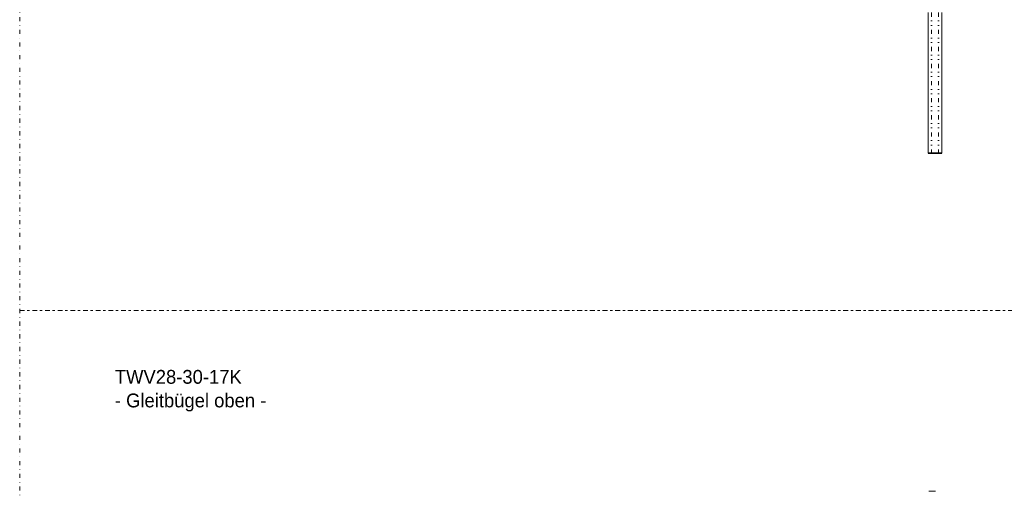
# Model space of a CAD drawing. Header units: millimetres. Extents: x -48 to 1379, y -71 to 1988.
# Tile 11 of 20: x -48 to 667, y 977 to 1319. Entities that reach past the tile are written whole.
import ezdxf

# ---------------------------------------------------------------- set-up
doc = ezdxf.new("R2010")
doc.units = ezdxf.units.MM
doc.header["$MEASUREMENT"] = 0
doc.linetypes.add('DASHEDBIDOT', pattern=[12.4, 3, -3, 0.2, -3, 0.2, -3])
doc.linetypes.add('DASHEDDOT', pattern=[9.2, 3, -3, 0.2, -3])
for name, color, linetype, true_color in [('Default', 7, 'Continuous', 0xffffff), ('sichtbar', 7, 'Continuous', 0xffffff), ('Tang verdeckt', 7, 'Continuous', 0xffffff), ('Tangente', 7, 'Continuous', 0xffffff)]:
    doc.layers.add(name, color=color, linetype=linetype, true_color=true_color)
doc.styles.add('VX Simplex Roman', font='txt', dxfattribs={"height": 0.2})

msp = doc.modelspace()

# ---------------------------------------------------------------- linework, layer by layer
at = {"layer": 'Default', "color": 7, "linetype": 'DASHEDDOT', "lineweight": 5, "true_color": 0xffffff}
for p, q in [((-48.22, -71.22), (-48.22, 1987.57)), ((-48.22, 1108.28), (1375.63, 1108.28)), ((1123.66, 1108.28), (-48.22, 1108.28))]:
    msp.add_line(p, q, dxfattribs=at)
at = {"layer": 'Default', "color": 4, "linetype": 'Continuous', "lineweight": 5, "true_color": 0x00ffff}
for centre, radius, start, end in [((612.4, 1199.73), 22.85, 91.14833, 92.6905), ((613.18, 1160.81), 61.79, 90.45522, 91.14833), ((613.83, 1079.36), 143.25, 90, 90.45522), ((618.83, 1079.36), 143.25, 89.54478, 90), ((619.48, 1160.81), 61.79, 88.85167, 89.54478), ((620.26, 1199.73), 22.85, 87.3095, 88.85167), ((612.4, 1244.98), 22.85, 267.3095, 268.85167), ((613.18, 1283.91), 61.79, 268.85167, 269.54478), ((613.83, 1365.36), 143.25, 269.54478, 270), ((618.83, 1365.36), 143.25, 270, 270.41769), ((619.36, 1292.9), 70.79, 270.41769, 271.01188), ((620.1, 1250.87), 28.75, 271.01188, 272.4516)]:
    msp.add_arc(centre, radius, start, end, dxfattribs=at)
at = {"layer": 'sichtbar', "color": 4, "linetype": 'Continuous', "lineweight": 5, "true_color": 0x00ffff}
for p, q in [((611.33, 1324.16), (611.33, 1222.56)), ((621.33, 1324.16), (621.33, 1222.56)), ((611.33, 1222.56), (611.33, 1222.16)), ((618.83, 1222.6), (613.83, 1222.6)), ((621.33, 1222.56), (621.33, 1222.16)), ((618.83, 1222.12), (613.83, 1222.12)), ((616.79, 977.11), (611.79, 977.11))]:
    msp.add_line(p, q, dxfattribs=at)
at = {"layer": 'Tang verdeckt', "color": 4, "linetype": 'Continuous', "lineweight": 5, "true_color": 0x00ffff}
for p, q in [((613.83, 1222.12), (613.83, 1222.6)), ((618.83, 1222.12), (618.83, 1222.6))]:
    msp.add_line(p, q, dxfattribs=at)
at = {"layer": 'Tangente', "color": 4, "linetype": 'DASHEDBIDOT', "lineweight": 5, "true_color": 0x00ffff}
for p, q in [((613.83, 1324.16), (613.83, 1222.6)), ((618.83, 1324.16), (618.83, 1222.6))]:
    msp.add_line(p, q, dxfattribs=at)

# ---------------------------------------------------------------- texts
at = {"layer": 'Default', "color": 1, "linetype": 'Continuous', "lineweight": -3, "true_color": 0xff0000, "char_height": 10, "attachment_point": 7, "style": 'VX Simplex Roman'}
for s, insert in [('TWV28-30-17K', (20.87, 1054.95)), ('- Gleitbügel oben -', (20.87, 1034.95))]:
    msp.add_mtext(s, dxfattribs=dict(at, insert=insert))

doc.saveas('drawing.dxf')
